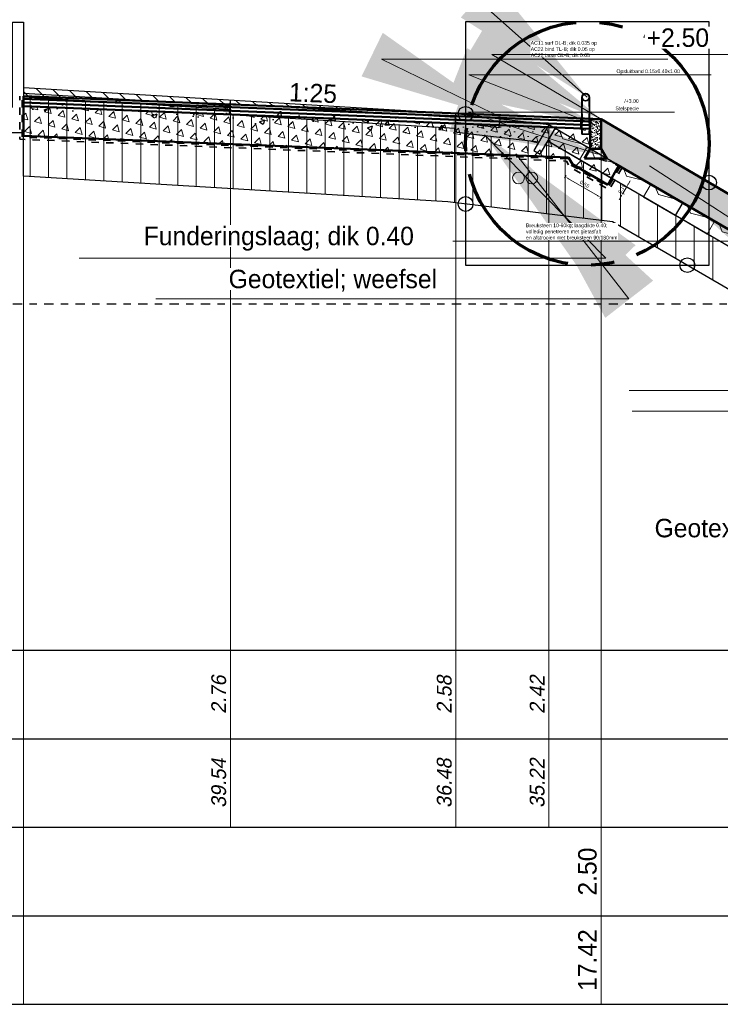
# Model space of a CAD drawing. Header units: metres. Extents: x 132 to 905, y -50 to 63.
# Tile 38 of 87: x 526 to 535, y -48 to -35. Entities that reach past the tile are written whole.
import ezdxf
from ezdxf.enums import TextEntityAlignment as Align

# ---------------------------------------------------------------- set-up
doc = ezdxf.new("R2010")
doc.units = ezdxf.units.M
doc.header["$LTSCALE"] = 0.1
for name, pattern in [('CENTER2', [28.575, 19.05, -3.175, 3.175, -3.175]), ('geotextiel', [0.2, -0.1, 0.1]), ('HIDDEN', [9.525, 6.35, -3.175]), ('NAP', [20, 12.5, -2.5, 2.5, -2.5])]:
    doc.linetypes.add(name, pattern=pattern)
doc.layers.add('Constructielijn', color=33, linetype='Continuous', lineweight=0, plot=False)
for name, color, linetype, lineweight in [('DP-arcering_zdun', 253, 'Continuous', 5), ('DP-BS-arcering_haringmanblokken', 25, 'Continuous', 0), ('DP-BS-arcering_klei', 253, 'Continuous', 0), ('DP-BS-arcering_slakken', 253, 'Continuous', 25), ('DP-BS-arcering_zand', 251, 'Continuous', 0), ('DP-BS-Matenbalk_verlenglijnen', 253, 'Continuous', 0), ('DP-BS-profiel', 2, 'Continuous', 25), ('DP-NAP-lijn', 6, 'NAP', 25), ('DP-NW-arcering_funderingslaag', 211, 'Continuous', 13), ('DP-NW-arcering_grond ontgraven', 1, 'Continuous', 18), ('DP-NW-arcering_overlaging', 1, 'Continuous', 18), ('DP-NW-Geotextiel', 3, 'geotextiel', 35), ('DP-NW-Geotextiel_detail', 150, 'geotextiel', 35), ('DP-NW-Matenbalk_verlenglijnen', 135, 'Continuous', 0), ('DP-NW-Profiel', 4, 'Continuous', 50), ('DP-Waterlijn_tekst', 7, 'Continuous', 35), ('maatvoering-lin', 7, 'Continuous', 20), ('Plts-Detail', 5, 'CENTER2', 70), ('TL-2.5 mm tekst_schaaldp', 7, 'Continuous', 25), ('TL-2.5mm Tekst', 7, 'Continuous', 25), ('TL-5.0mm Tekst', 4, 'Continuous', 50), ('TM-leuning', 3, 'Continuous', 35)]:
    doc.layers.add(name, color=color, linetype=linetype, lineweight=lineweight)
for name, color, linetype in [('DP-Matenbalk', 1, 'Continuous'), ('DP-Matenbalk_bestaandehoogten', 6, 'Continuous'), ('DP-Matenbalk_nwhoogten', 7, 'Continuous'), ('DP-NW-Maatvoering', 7, 'Continuous')]:
    doc.layers.add(name, color=color, linetype=linetype)
doc.layers.add('TO-Viewport', color=152, linetype='Continuous', plot=False)
doc.styles.add('dp-besthgt', font='StagCAD.ttf', dxfattribs={"oblique": 10, "height": 0.2})
doc.styles.add('Ontwnota-dwp-Bruinissepolder tot Grevelingendam$0$dp-nwhgt', font='StagCAD.ttf', dxfattribs={"height": 0.25})
doc.styles.add('Ontwnota-dwp-Bruinissepolder tot Grevelingendam$0$StagCAD', font='StagCAD.ttf')
doc.styles.add('StagCAD', font='StagCAD.ttf')
doc.dimstyles.new('GM-maatvoering', dxfattribs={"dimtxt": 2.5, "dimasz": 2.5, "dimexe": 1, "dimexo": 0, "dimgap": 1, "dimtad": 1, "dimrnd": 0.001, "dimzin": 1, "dimdsep": 46, "dimtxsty": 'StagCAD', "dimcen": 0.09, "dimclrd": 1, "dimclre": 1, "dimclrt": 7, "dimazin": 0, "dimtfac": 1, "dimtix": 1, "dimtmove": 0, "dimatfit": 3, "dimfxl": 1, "dimfxlon": 1, "dimtvp": 0.83, "dimtolj": 1, "dimtzin": 0, "dimlwd": 15, "dimlwe": 15, "dimarcsym": 0})
doc.dimstyles.new('leader 1_100', dxfattribs={"dimscale": 0.1, "dimtxt": 2.5, "dimasz": 2, "dimexe": 0, "dimexo": 0, "dimgap": 1, "dimtad": 1, "dimrnd": 0.001, "dimzin": 1, "dimdsep": 46, "dimtxsty": 'StagCAD', "dimblk": 'RAD_PIJL', "dimcen": 0.09, "dimse1": 1, "dimse2": 1, "dimclrd": 1, "dimclre": 1, "dimclrt": 7, "dimazin": 0, "dimtfac": 1, "dimtix": 1, "dimtmove": 0, "dimatfit": 0, "dimfxl": 1, "dimtvp": 0.83, "dimtolj": 1, "dimtzin": 0, "dimlwd": 15, "dimarcsym": 0})
doc.dimstyles.new('Ontwnota-dwp-Bruinissepolder tot Grevelingendam$0$GM-maatvoering', dxfattribs={"dimtxt": 2.5, "dimasz": 1, "dimexe": 0, "dimexo": 0, "dimgap": 1, "dimtad": 1, "dimrnd": 0.001, "dimzin": 1, "dimdsep": 46, "dimtxsty": 'Ontwnota-dwp-Bruinissepolder tot Grevelingendam$0$StagCAD', "dimblk1": 'Ontwnota-dwp-Bruinissepolder tot Grevelingendam$0$DIM_PIJL', "dimblk2": 'Ontwnota-dwp-Bruinissepolder tot Grevelingendam$0$DIM_PIJL', "dimsah": 1, "dimcen": 0.09, "dimse1": 1, "dimse2": 1, "dimclrd": 1, "dimclre": 1, "dimclrt": 7, "dimazin": 0, "dimtfac": 1, "dimtix": 1, "dimtmove": 0, "dimatfit": 3, "dimldrblk": 'Ontwnota-dwp-Bruinissepolder tot Grevelingendam$0$RAD_PIJL', "dimfxl": 1, "dimtvp": 0.83, "dimtolj": 1, "dimtzin": 0, "dimlwd": 15, "dimarcsym": 0})

# ---------------------------------------------------------------- blocks, each defined once
blk = doc.blocks.new('HB-20-50')
blk.add_lwpolyline([(0, 0), (0.5, 0), (0.5, 0.18), (0.48, 0.2), (0.02, 0.2), (0, 0.18)], close=True)
blk.add_lwpolyline([(0.43, 0.2), (0.34, 0.13), (0.09, 0.2)])
blk = doc.blocks.new('*U66')
at = {"layer": 'DP-Matenbalk'}
for p, q in [((6, -4.7), (59.862, -4.7)), ((6, -5.9), (59.862, -5.9)), ((6, -7.1), (59.862, -7.1)), ((6, -8.3), (59.862, -8.3)), ((6, -9.5), (59.862, -9.5))]:
    blk.add_line(p, q, dxfattribs=at)
at = {"layer": 'TL-2.5 mm tekst_schaaldp', "style": 'StagCAD', "width": 0.96}
blk.add_attdef('SCHAAL', (-0.05, -11.124), '', height=0.25, dxfattribs=at)
at = {"layer": 'TL-2.5mm Tekst', "lineweight": 35, "style": 'StagCAD', "width": 0.96}
blk.add_attdef('GEBIEDDWP', (7.116, -10.535), '', height=0.25, dxfattribs=at)
at = {"layer": 'TL-5.0mm Tekst', "style": 'StagCAD', "width": 0.96}
blk.add_attdef('OMSCHRIJVING', (-0.05, -10.535), '', height=0.5, dxfattribs=at)
blk = doc.blocks.new('*U65')
at = {"layer": 'DP-NAP-lijn'}
blk.add_line((0, 0), (597.91, 0), dxfattribs=at)
at = {"layer": 'DP-NAP-lijn', "style": 'StagCAD'}
blk.add_attdef('NAPLIJN', (6.25, 1), '', height=2.5, dxfattribs=at)
at = {"layer": 'DP-Waterlijn_tekst', "style": 'StagCAD'}
blk.add_attdef('WP', text='', height=2.5, dxfattribs=at).set_placement((11.17, 16.5), align=Align.BOTTOM_CENTER)
blk = doc.blocks.new('dp784-08')
at = {"layer": 'DP-BS-arcering_klei'}
h = blk.add_hatch(dxfattribs=at)
h.set_pattern_fill('_USER', color=251, scale=2.5, angle=90, pattern_type=0)
h.set_pattern_definition([(90, (-492.39817, 21.9338), (-0.25, 0), [])])
h.paths.add_polyline_path([(36.161, -14.269), (33.367, -14.101), (33.367, -15.173), (39.13, -15.52), (41.347, -15.788), (45.846, -18.407), (45.846, -17.953), (45.746, -17.953), (45.746, -17.77), (40.469, -14.698), (40.368, -14.871), (40.282, -14.821), (40.346, -14.711), (39.239, -14.577), (39.213, -14.523), (36.157, -14.339)])
at = {"layer": 'DP-BS-arcering_slakken'}
h = blk.add_hatch(dxfattribs=at)
h.set_pattern_fill('AR-CONC', color=251, scale=0.004)
h.set_pattern_definition([(50, (-335.5025, 64.9338), (0.7287387, -0.0637563), [0.0762, -0.8382]), (355, (-335.5025, 64.9338), (-0.1409737, 0.7642274), [0.06096, -0.6705623]), (100.45144, (-335.4418, 64.9285), (0.587765, 0.700471), [0.06476, -0.712361]), (46.1842, (-335.5025, 65.137), (1.0843162, -0.1681693), [0.1143, -1.2573]), (96.63556, (-335.4121, 65.123), (0.9496165, 0.9897045), [0.09714, -1.0685424]), (351.18415, (-335.5025, 65.137), (0.9496165, 0.9897045), [0.09144, -1.005839]), (21, (-335.4009, 65.0862), (0.6064576, -0.4090608), [0.0762, -0.8382]), (326, (-335.4009, 65.0862), (0.2472081, 0.7367519), [0.06096, -0.67056]), (71.45144, (-335.35036, 65.0521), (0.8536657, 0.3276911), [0.06476, -0.7123598]), (37.5, (-335.5025, 64.9338), (0.01235441, 0.33822016), [0, -0.662432, 0, -0.68072, 0, -0.6731]), (7.5, (-335.5025, 64.9338), (0.26727865, 0.4007223), [0, -0.388112, 0, -0.647192, 0, -0.25654]), (327.5, (-335.72906, 64.9338), (0.54236238, -0.02291498), [0, -0.254, 0, -0.79248, 0, -1.05156]), (317.5, (-335.83066, 64.9338), (0.5925167, 0.10170596), [0, -0.3302, 0, -0.526288, 0, -0.74676])])
h.paths.add_polyline_path([(36.163, -14.239), (33.367, -14.071), (33.367, -14.271), (39.206, -14.623), (39.219, -14.423)])
at = {"layer": 'DP-BS-arcering_zand'}
h = blk.add_hatch(dxfattribs=at)
h.set_pattern_fill('CUNETZAND', color=256, scale=0.1, pattern_type=2)
h.set_pattern_definition([(0, (-492.398174, -3.0662), (0.0625, 0.0625), [0, -0.125])])
h.paths.add_polyline_path([(40.346, -14.711), (40.483, -14.475), (39.82, -14.395), (39.806, -14.515), (39.217, -14.444), (39.213, -14.523), (39.239, -14.577)])
at = {"layer": 'Constructielijn'}
for centre in [(40.073, -15.195), (40.253, -15.195)]:
    blk.add_circle(centre, 0.08, dxfattribs=at)
at = {"layer": 'DP-BS-Matenbalk_verlenglijnen'}
for points in [[(33.367, -13.081, 0), (33.367, -24, 0)], [(33.367, -13.081, 0), (33.367, -24, 0)], [(36.169, -14.139, 0), (36.169, -24, 0)], [(36.169, -14.139, 0), (36.169, -24, 0)], [(39.225, -14.324, 0), (39.225, -24, 0)], [(39.225, -14.324, 0), (39.225, -24, 0)], [(40.483, -14.475, 0), (40.483, -24, 0)], [(40.483, -14.475, 0), (40.483, -24, 0)]]:
    blk.add_polyline3d(points, dxfattribs=at)
at = {"layer": 'DP-BS-profiel', "color": 1}
for p, q in [((39.225, -14.324), (33.367, -13.971)), ((36.164, -14.219), (33.367, -14.051)), ((36.161, -14.269), (33.367, -14.101)), ((36.157, -14.339), (36.169, -14.139)), ((39.222, -14.374), (36.166, -14.189)), ((39.213, -14.523), (36.157, -14.339)), ((39.213, -14.523), (39.225, -14.324)), ((40.483, -14.475), (39.225, -14.324)), ((39.82, -14.395), (39.806, -14.515)), ((39.239, -14.577), (39.213, -14.523)), ((39.806, -14.515), (39.217, -14.444)), ((45.771, -17.553), (40.483, -14.475)), ((40.346, -14.711), (39.239, -14.577))]:
    blk.add_line(p, q, dxfattribs=at)
for points in [[(33.367, -13.081), (33.367, -14.581), (32.367, -14.581), (32.367, -14.431), (33.017, -14.431), (33.217, -14.231), (33.217, -13.081)], [(40.282, -14.821), (40.368, -14.871), (40.57, -14.526), (40.483, -14.475)]]:
    blk.add_lwpolyline(points, close=True, dxfattribs=at)
for points in [[(45.846, -18.407), (41.347, -15.788), (39.117, -15.519), (33.367, -15.173), (33.367, -14.581)], [(45.746, -17.77), (40.469, -14.698)]]:
    blk.add_lwpolyline(points, dxfattribs=at)
at = {"layer": 'DP-BS-arcering_haringmanblokken', "xscale": -1, "rotation": 329.7950365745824}
for p in [(40.901, -14.95), (41.333, -15.202), (41.765, -15.453), (42.197, -15.705), (42.63, -15.956), (43.062, -16.208)]:
    blk.add_blockref('HB-20-50', p, dxfattribs=at)
at = {"layer": 'DP-Matenbalk'}
blk.add_blockref('*U66', (0, -16.9), dxfattribs=at)
at = {"layer": 'DP-NAP-lijn', "ltscale": 4, "xscale": 0.0999999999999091, "yscale": 0.0999999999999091, "zscale": 0.0999999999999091}
blk.add_blockref('*U65', (0.07, -16.9), dxfattribs=at)
at = {"layer": 'DP-Matenbalk_bestaandehoogten', "style": 'dp-besthgt', "oblique": 10}
for s, p in [('2.76', (36.17, -22.2)), ('2.58', (39.226, -22.2)), ('2.42', (40.485, -22.2)), ('39.54', (36.17, -23.4)), ('36.48', (39.226, -23.4)), ('35.22', (40.485, -23.4))]:
    blk.add_text(s, height=0.2, rotation=90, dxfattribs=at).set_placement(p, align=Align.BOTTOM_CENTER)
blk = doc.blocks.new('Ontwnota-dwp-Bruinissepolder tot Grevelingendam$0$NWHO')
at = {"layer": 'DP-Matenbalk_nwhoogten', "style": 'Ontwnota-dwp-Bruinissepolder tot Grevelingendam$0$dp-nwhgt'}
for tag, p in [('AFSTAND', (0.6, -0.013)), ('HOOGTE', (1.8, -0.013))]:
    blk.add_attdef(tag, text='', height=0.25, dxfattribs=at).set_placement(p, align=Align.BOTTOM_CENTER)
blk = doc.blocks.new('Ontwnota-dwp-Bruinissepolder tot Grevelingendam$0$DIM_PIJL')
at = {"color": 1}
blk.add_line((0, 1.414), (0, -1.414), dxfattribs=at)
at = {"color": 1, "linetype": 'ByBlock'}
blk.add_solid([(-2.828, -0.75), (-2.828, 0.75), (0, 0)], dxfattribs=at)
blk = doc.blocks.new('*D114')
at = {"layer": 'Defpoints', "color": 0, "transparency": 16777216}
for p in [(538.496, -31.699), (533.591, -36.334), (538.496, -39.215)]:
    blk.add_point(p, dxfattribs=at)
at = {"layer": 'DP-NW-Maatvoering', "color": 1, "lineweight": 15, "transparency": 16777216}
blk.add_line((533.691, -31.699), (538.396, -31.699), dxfattribs=at)
at = {"layer": 'DP-NW-Maatvoering', "color": 1, "lineweight": 15, "transparency": 16777216, "xscale": 0.1, "yscale": 0.1, "zscale": 0.1, "rotation": 180}
blk.add_blockref('Ontwnota-dwp-Bruinissepolder tot Grevelingendam$0$DIM_PIJL', (533.591, -31.699), dxfattribs=at)
at = {"layer": 'DP-NW-Maatvoering', "color": 1, "lineweight": 15, "transparency": 16777216, "xscale": 0.1, "yscale": 0.1, "zscale": 0.1}
blk.add_blockref('Ontwnota-dwp-Bruinissepolder tot Grevelingendam$0$DIM_PIJL', (538.496, -31.699), dxfattribs=at)
at = {"layer": 'DP-NW-Maatvoering', "color": 7, "transparency": 16777216, "insert": (536.043, -30.641), "char_height": 0.25, "attachment_point": 5, "style": 'Ontwnota-dwp-Bruinissepolder tot Grevelingendam$0$StagCAD'}
blk.add_mtext('\\A1;Breuksteen 10-60kg;\\Plaagdikte 0.40; volledig \\Ppenetreren met gietasfalt \\Pen afstrooien met\\Pbreuksteen 90/180mm', dxfattribs=at)
blk = doc.blocks.new('Ontwnota-dwp-Bruinissepolder tot Grevelingendam$0$RAD_PIJL')
at = {"color": 1, "linetype": 'Continuous'}
blk.add_solid([(-2.828, -0.75), (-2.828, 0.75), (0, 0)], dxfattribs=at)
blk = doc.blocks.new('RAD_PIJL')
at = {"color": 1, "linetype": 'Continuous'}
blk.add_solid([(-2.8284, -0.75), (-2.8284, 0.75), (0, 0)], dxfattribs=at)
blk = doc.blocks.new('*D116')
at = {"layer": 'Defpoints', "color": 0, "transparency": 16777216}
for p in [(533.204, -36.944), (533.681, -37.222), (533.582, -37.392)]:
    blk.add_point(p, dxfattribs=at)
at = {"layer": 'maatvoering-lin', "color": 1, "lineweight": 15, "transparency": 16777216}
for p, q in [((533.115, -37.096), (533.095, -37.131)), ((533.148, -37.139), (533.539, -37.366)), ((533.592, -37.374), (533.572, -37.409))]:
    blk.add_line(p, q, dxfattribs=at)
at = {"layer": 'maatvoering-lin', "color": 1, "transparency": 16777216}
for points in [[(533.152, -37.132), (533.144, -37.146), (533.105, -37.114)], [(533.543, -37.359), (533.535, -37.374), (533.582, -37.392)]]:
    blk.add_solid(points, dxfattribs=at)
at = {"layer": 'maatvoering-lin', "color": 7, "transparency": 16777216, "insert": (533.366, -37.214), "char_height": 0.05, "attachment_point": 5, "rotation": 329.795, "style": 'StagCAD'}
blk.add_mtext('\\A1;0.55', dxfattribs=at)
blk = doc.blocks.new('*D117')
at = {"layer": 'Defpoints', "color": 0, "transparency": 16777216}
for p in [(533.681, -37.222), (533.731, -37.135), (533.934, -37.253)]:
    blk.add_point(p, dxfattribs=at)
at = {"layer": 'maatvoering-lin', "color": 1, "lineweight": 15, "transparency": 16777216}
for p, q in [((533.916, -37.243), (533.951, -37.263)), ((533.959, -37.21), (533.984, -37.167)), ((533.866, -37.329), (533.901, -37.35)), ((533.883, -37.339), (533.934, -37.253)), ((533.858, -37.383), (533.833, -37.426))]:
    blk.add_line(p, q, dxfattribs=at)
at = {"layer": 'maatvoering-lin', "color": 1, "transparency": 16777216}
for points in [[(533.952, -37.206), (533.966, -37.214), (533.934, -37.253)], [(533.851, -37.378), (533.865, -37.387), (533.883, -37.339)]]:
    blk.add_solid(points, dxfattribs=at)
at = {"layer": 'maatvoering-lin', "color": 7, "transparency": 16777216, "insert": (533.87, -37.274), "char_height": 0.05, "attachment_point": 5, "rotation": 59.795, "style": 'StagCAD'}
blk.add_mtext('\\A1;0.10', dxfattribs=at)
blk = doc.blocks.new('*D138')
at = {"layer": 'Defpoints', "color": 0, "transparency": 16777216}
for p in [(533.441, -31.699), (525.765, -35.869), (533.441, -36.334)]:
    blk.add_point(p, dxfattribs=at)
at = {"layer": 'DP-NW-Maatvoering', "color": 1, "lineweight": 15, "transparency": 16777216}
for p, q in [((525.765, -31.799), (525.765, -31.599)), ((533.441, -31.799), (533.441, -31.599)), ((526.015, -31.699), (533.191, -31.699))]:
    blk.add_line(p, q, dxfattribs=at)
at = {"layer": 'DP-NW-Maatvoering', "color": 1, "transparency": 16777216}
for points in [[(526.015, -31.657), (526.015, -31.741), (525.765, -31.699)], [(533.191, -31.657), (533.191, -31.741), (533.441, -31.699)]]:
    blk.add_solid(points, dxfattribs=at)
at = {"layer": 'DP-NW-Maatvoering', "color": 7, "transparency": 16777216, "insert": (529.603, -30.824), "char_height": 0.25, "attachment_point": 5, "style": 'StagCAD'}
blk.add_mtext('\\A1;Asfalt\\PAC11 surf DL-B; dik 0.035\\PAC22 bind TL-B; dik 0.05\\PAC22 base OL-B; dik 0.05', dxfattribs=at)
blk = doc.blocks.new('Opsluitband')
at = {"layer": 'DP-NW-Profiel'}
blk.add_lwpolyline([(0, -0.4), (0.15, -0.4), (0.15, 0), (0, 0)], close=True, dxfattribs=at)
blk = doc.blocks.new('Buisprofiel')
at = {"layer": 'TM-leuning'}
for p, q in [((1.5, 0.051), (2, 0.051)), ((1.5, 0.051), (1.5, -0.051)), ((1.5, -0.051), (2, -0.051))]:
    blk.add_line(p, q, dxfattribs=at)
at = {"layer": 'TM-leuning', "linetype": 'HIDDEN', "ltscale": 0.2}
for p, q in [((2, 0.048), (1.5, 0.048)), ((2, -0.048), (1.5, -0.048))]:
    blk.add_line(p, q, dxfattribs=at)
at = {"layer": 'TM-leuning'}
for radius in [0.0508, 0.0478]:
    blk.add_circle((2, 0), radius, dxfattribs=at)

msp = doc.modelspace()

# ---------------------------------------------------------------- hatches: boundary and pattern name
at = {"layer": 'DP-arcering_zdun'}
h = msp.add_hatch(dxfattribs=at)
h.set_pattern_fill('AR-CONC', color=256, scale=0.02, angle=19.5145)
h.set_pattern_definition([(69.514452, (327.35742, -0.220105), (0.07081754, 0.018333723), [0.00762, -0.08382]), (14.514452, (327.35742, -0.220105), (-0.038816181, 0.067323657), [0.006096, -0.067056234]), (119.965897, (327.36332, -0.21858), (0.03200136, 0.085657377), [0.006476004, -0.071236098]), (65.69865, (327.35063, -0.20095), (0.107820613, 0.020370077), [0.01143, -0.12573]), (116.15001, (327.35962, -0.19925), (0.05644625, 0.125006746), [0.00971401, -0.106854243]), (10.698603, (327.35063, -0.20095), (0.05644625, 0.125006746), [0.009143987, -0.10058389]), (40.514452, (327.361904, -0.202346), (0.070826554, -0.018297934), [0.00762, -0.08382]), (345.514452, (327.361904, -0.20235), (-0.00131002, 0.077700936), [0.006096, -0.067056]), (90.965897, (327.367806, -0.20387), (0.069516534, 0.059403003), [0.006476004, -0.071235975]), (57.014452, (327.357418, -0.220105), (-0.010133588, 0.032291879), [0, -0.0662432, 0, -0.068072, 0, -0.06731]), (27.014452, (327.35742, -0.220105), (0.0118066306, 0.046698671), [0, -0.0388112, 0, -0.0647192, 0, -0.025654]), (347.014452, (327.336063, -0.227673), (0.0518862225, 0.0159574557), [0, -0.0254, 0, -0.079248, 0, -0.105156]), (337.014452, (327.326487, -0.231067), (0.052450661, 0.029379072), [0, -0.03302, 0, -0.0526288, 0, -0.074676])])
h.paths.add_polyline_path([(533.441, -36.734), (533.591, -36.734), (533.591, -36.334), (533.441, -36.334)])
at = {"layer": 'DP-NW-arcering_funderingslaag'}
h = msp.add_hatch(dxfattribs=at)
h.set_pattern_fill('TRIANG', color=256, scale=0.2, angle=45)
h.set_pattern_definition([(105, (156.89568, 9e-13), (-0.18400887, 0.04930503), [0.09525, -0.09525]), (165, (156.89568, 9e-13), (-0.13470384, -0.13470384), [0.09525, -0.09525]), (45, (156.80368, 0.02465), (-0.04930503, 0.18400887), [0.09525, -0.09525])])
h.paths.add_polyline_path([(533.15, -36.852), (533.204, -36.944), (533.681, -37.222), (533.832, -36.962), (533.669, -36.867), (533.363, -36.867), (533.441, -36.734), (533.441, -36.463), (525.765, -36.156), (525.765, -36.556)])
at = {"layer": 'DP-NW-arcering_grond ontgraven'}
h = msp.add_hatch(dxfattribs=at)
h.set_pattern_fill('_USER', color=256, scale=0.15, angle=135, style=0, pattern_type=0)
h.set_pattern_definition([(135, (525.0029, -36.46903), (-0.106066, -0.106066), [])])
h.paths.add_polyline_path([(525.765, -35.904), (525.765, -36.021), (531.506, -36.25)])
at = {"layer": 'DP-NW-arcering_overlaging'}
h = msp.add_hatch(dxfattribs=at)
h.set_pattern_fill('NATUURST', color=256, scale=0.05, angle=90, style=0, pattern_type=2)
h.set_pattern_definition([(90, (525.1256, -40.2818), (-0.5, 0.5), [0.025, -0.025, 0.05, -0.4]), (90, (525.1006, -40.4818), (-0.5, 0.5), [0.125, -0.375]), (90, (525.0756, -40.5068), (-0.5, 0.5), [0.125, -0.375]), (90, (524.9506, -40.2818), (-0.5, 0.5), [0.025, -0.475]), (90, (524.9006, -40.5318), (-0.5, 0.5), [0.075, -0.425]), (90, (524.8756, -40.5318), (-0.5, 0.5), [0.075, -0.425]), (90, (524.8506, -40.2318), (-0.5, 0.5), [0.15, -0.35]), (90, (524.8256, -40.2568), (-0.5, 0.5), [0.15, -0.35]), (90, (524.7756, -40.3818), (-0.5, 0.5), [0.05, -0.45]), (90, (524.7506, -40.3568), (-0.5, 0.5), [0.025, -0.475]), (90, (524.7006, -40.5818), (-0.5, 0.5), [0.025, -0.025, 0.025, -0.425]), (180, (524.8006, -40.5818), (-0.5, -0.5), [0.075, -0.425]), (180, (524.9756, -40.5568), (-0.5, -0.5), [0.025, -0.05, 0.025, -0.05, 0.1, -0.25]), (180, (524.6756, -40.5068), (-0.5, -0.5), [0.025, -0.475]), (180, (524.9006, -40.4318), (-0.5, -0.5), [0.025, -0.475]), (180, (524.7756, -40.4068), (-0.5, -0.5), [0.025, -0.475]), (180, (525.0506, -40.3568), (-0.5, -0.5), [0.05, -0.45]), (180, (525.0756, -40.3318), (-0.5, -0.5), [0.075, -0.425]), (180, (524.7756, -40.3068), (-0.5, -0.5), [0.05, -0.025, 0.05, -0.375]), (180, (524.9256, -40.2818), (-0.5, -0.5), [0.1, -0.4]), (180, (524.9256, -40.2568), (-0.5, -0.5), [0.05, -0.45]), (180, (525.1006, -40.2068), (-0.5, -0.5), [0.1, -0.4]), (180, (525.1006, -40.1818), (-0.5, -0.5), [0.075, -0.425]), (135, (525.0756, -40.3818), (-0.5, 0), [0.035355, -0.671751]), (135, (524.9506, -40.3068), (-0.5, 0), [0.035355, -0.671751]), (135, (524.8756, -40.2568), (-0.5, 0), [0.035355, -0.671751]), (135, (524.8256, -40.6068), (-0.5, 0), [0.035355, -0.671751]), (135, (524.7256, -40.5568), (-0.5, 0), [0.035355, -0.671751]), (135, (525.0006, -40.3318), (-0.5, 0), [0.07071, -0.636396]), (135, (524.6756, -40.2818), (-0.5, 0), [0.07071, -0.636396]), (225, (525.1506, -40.3068), (0, -0.5), [0.07071, -0.636396]), (225, (525.1256, -40.2818), (0, -0.5), [0.07071, -0.636396]), (225, (525.0006, -40.2068), (0, -0.5), [0.07071, -0.636396]), (225, (524.8256, -40.2818), (0, -0.5), [0.07071, -0.636396]), (225, (524.8256, -40.2568), (0, -0.5), [0.07071, -0.636396]), (225, (524.9756, -40.3568), (0, -0.5), [0.106066, -0.60104]), (225, (525.0006, -40.1818), (0, -0.5), [0.106066, -0.60104]), (225, (525.0006, -40.3568), (0, -0.5), [0.141421, -0.565685]), (225, (524.7006, -40.5818), (0, -0.5), [0.141421, -0.565685]), (225, (524.7256, -40.5818), (0, -0.5), [0.141421, -0.565685]), (225, (525.0006, -40.5568), (0, -0.5), [0.035355, -0.671751]), (225, (524.8756, -40.5568), (0, -0.5), [0.035355, -0.671751]), (116.565, (525.1256, -40.2568), (-2e-10, 0.5), [0.055902, -1.062132]), (116.565, (524.9756, -40.3568), (-2e-10, 0.5), [0.055902, -1.062132]), (116.565, (525.0256, -40.1818), (-2e-10, 0.5), [0.111803, -1.00623]), (116.565, (525.0006, -40.1818), (-2e-10, 0.5), [0.111803, -1.00623]), (153.435, (524.7506, -40.3318), (-0.5, 3e-11), [0.0559, -0.559, 0.1118, -0.391334]), (153.435, (524.9506, -40.5818), (-0.5, 3e-11), [0.055902, -1.062132]), (153.435, (525.1506, -40.5068), (-0.5, 3e-11), [0.055902, -1.062132]), (153.435, (524.9506, -40.5568), (-0.5, 3e-11), [0.055902, -1.062132]), (153.435, (524.7256, -40.3068), (-0.5, 3e-11), [0.055902, -1.062132]), (153.435, (524.7506, -40.3318), (-0.5, 3e-11), [0.055902, -1.062132]), (153.435, (524.8756, -40.4318), (-0.5, 3e-11), [0.111803, -1.00623]), (153.435, (524.8756, -40.4568), (-0.5, 3e-11), [0.111803, -1.00623]), (206.565, (524.8756, -40.5318), (-0.5, -2e-10), [0.055902, -1.062132]), (206.565, (525.1006, -40.5068), (-0.5, -2e-10), [0.111803, -1.00623]), (206.565, (525.0756, -40.5068), (-0.5, -2e-10), [0.111803, -1.00623]), (243.435, (524.7506, -40.4068), (-3e-11, -0.5), [0.111803, -1.00623]), (243.435, (524.7506, -40.3568), (-3e-11, -0.5), [0.167705, -0.950329]), (135, (525.1506, -40.52132), (-0.1104854, -0.1104854), [0.078125, -0.0390625])])
h.paths.add_polyline_path([(533.591, -36.334), (538.497, -39.215), (538.338, -39.487), (538.169, -39.487), (537.523, -39.111), (533.787, -36.936), (533.669, -36.867), (533.591, -36.734)])

# ---------------------------------------------------------------- linework, layer by layer
at = {"layer": 'DP-NW-Geotextiel', "ltscale": 10, "flags": 128}
msp.add_lwpolyline([(533.875, -36.988), (533.699, -37.29), (533.167, -36.98), (533.121, -36.9), (525.715, -36.604), (525.715, -36.021)], dxfattribs=at)
at = {"layer": 'DP-NW-Geotextiel_detail', "ltscale": 10, "flags": 128}
msp.add_lwpolyline([(533.849, -36.973), (533.688, -37.249), (533.189, -36.958), (533.139, -36.871), (525.745, -36.575), (525.745, -36.021)], dxfattribs=at)
at = {"layer": 'DP-NW-Matenbalk_verlenglijnen'}
msp.add_line((533.591, -36.332), (533.591, -48.334), dxfattribs=at)
msp.add_lwpolyline([(525.765, -36.021), (525.765, -48.334)], dxfattribs=at)
at = {"layer": 'DP-NW-Profiel'}
for p, q in [((533.591, -36.334), (525.765, -36.021)), ((533.441, -36.463), (525.765, -36.156)), ((533.321, -36.458), (533.321, -36.323)), ((533.593, -36.334), (538.496, -39.216)), ((533.441, -36.734), (533.363, -36.867)), ((533.591, -36.734), (533.669, -36.867)), ((533.15, -36.852), (533.204, -36.944)), ((533.204, -36.944), (533.681, -37.222)), ((533.669, -36.867), (533.363, -36.867)), ((533.681, -37.222), (533.832, -36.962)), ((533.787, -36.936), (538.169, -39.487))]:
    msp.add_line(p, q, dxfattribs=at)
at = {"layer": 'DP-NW-Profiel', "color": 3}
for p, q in [((533.441, -36.363), (525.765, -36.056)), ((533.441, -36.413), (525.765, -36.106))]:
    msp.add_line(p, q, dxfattribs=at)
at = {"layer": 'DP-NW-Profiel'}
for points in [[(525.765, -36.021), (525.765, -36.556)], [(525.765, -36.556), (533.15, -36.852)]]:
    msp.add_lwpolyline(points, dxfattribs=at)
at = {"layer": 'Plts-Detail'}
msp.add_circle((533.403, -36.662), 1.65, dxfattribs=at)
at = {"layer": 'TO-Viewport', "color": 251}
msp.add_lwpolyline([(531.753, -38.312), (535.053, -38.312), (535.053, -35.012), (531.753, -35.012)], close=True, dxfattribs=at)
for centre in [(531.753, -36.26), (535.053, -37.192), (531.753, -37.482), (534.759, -38.312)]:
    msp.add_circle(centre, 0.1, dxfattribs=at)

# ---------------------------------------------------------------- block references
msp.add_blockref('dp784-08', (492.398, -21.934))
at = {"layer": 'DP-Matenbalk_nwhoogten', "rotation": 90}
msp.add_blockref('Ontwnota-dwp-Bruinissepolder tot Grevelingendam$0$NWHO', (533.591, -48.334), dxfattribs=at).add_auto_attribs({'AFSTAND': '17.42', 'HOOGTE': '2.50'})
at = {"layer": 'DP-NW-Profiel'}
msp.add_blockref('Opsluitband', (533.441, -36.334), dxfattribs=at)
at = {"layer": 'TM-leuning', "rotation": 90}
msp.add_blockref('Buisprofiel', (533.38, -38.034), dxfattribs=at)

# ---------------------------------------------------------------- texts
at = {"layer": 'maatvoering-lin', "style": 'StagCAD'}
msp.add_text('1:25', height=0.25, rotation=357.7094, dxfattribs=at).set_placement((529.678, -36.177), align=Align.BOTTOM_CENTER)

# ---------------------------------------------------------------- dimensions: what is measured, and where the dimension line sits
at = {"layer": 'DP-NW-Maatvoering'}
dim = msp.add_linear_dim(base=(533.441, -31.699), p1=(525.765, -35.869), p2=(533.441, -36.334), text='Asfalt\\PAC11 surf DL-B; dik 0.035\\PAC22 bind TL-B; dik 0.05\\PAC22 base OL-B; dik 0.05', dimstyle='GM-maatvoering', dxfattribs=at)
dim.commit()
dim.dimension.update_dxf_attribs({"geometry": '*D138', "text_midpoint": (529.603, -30.824)})
dim = msp.add_linear_dim(base=(538.496, -31.699), p1=(533.591, -36.334), p2=(538.496, -39.215), text='Breuksteen 10-60kg;\\Plaagdikte 0.40; volledig \\Ppenetreren met gietasfalt \\Pen afstrooien met\\Pbreuksteen 90/180mm', dimstyle='Ontwnota-dwp-Bruinissepolder tot Grevelingendam$0$GM-maatvoering', override={"dimscale": 0, "dimtix": 1, "dimtofl": 1, "dimtmove": 0, "dimatfit": 3}, dxfattribs=at)
dim.commit()
dim.dimension.update_dxf_attribs({"geometry": '*D114', "text_midpoint": (536.043, -30.641)})
at = {"layer": 'maatvoering-lin'}
for base, p1, p2, angle, picture, middle in [((533.582, -37.392), (533.204, -36.944), (533.681, -37.222), 329.795, '*D116', (533.366, -37.214)), ((533.934, -37.253), (533.681, -37.222), (533.731, -37.135), 59.795, '*D117', (533.87, -37.274))]:
    dim = msp.add_linear_dim(base=base, p1=p1, p2=p2, angle=angle, dimstyle='GM-maatvoering', dxfattribs=at)
    dim.commit()
    dim.dimension.update_dxf_attribs({"geometry": picture, "text_midpoint": middle})

# ---------------------------------------------------------------- leaders
at = {"layer": 'DP-NW-Maatvoering', "annotation_type": 0, "has_hookline": 1}
for points, dimstyle, override, hookline_direction, text_width in [([(533.403, -36.034), (532.064, -34.846), (534.064, -34.846)], 'leader 1_100', {"dimscale": 0, "dimgap": 0.5}, 0, 4), ([(532.286, -36.331), (530.616, -35.519), (532.616, -35.519)], 'leader 1_100', {"dimscale": 0, "dimgap": 1, "dimtad": 1}, 0, 0.877), ([(533.539, -36.807), (531.784, -36.236), (533.784, -36.236)], 'leader 1_100', {"dimscale": 0, "dimgap": 0.5}, 0, 0.3), ([(532.012, -36.544), (533.653, -38.216), (531.153, -38.216)], 'GM-maatvoering', {"dimscale": 0, "dimgap": 1, "dimtad": 1}, 1, 3.638), ([(534.246, -36.963), (535.817, -37.984), (533.817, -37.984)], 'leader 1_100', {"dimscale": 0, "dimgap": 1}, 1, 1.235), ([(537.765, -39.275), (539.907, -40.009), (537.407, -40.009)], 'GM-maatvoering', {"dimscale": 0}, 1, 2.438), ([(539.936, -39.467), (542.537, -40.293), (540.037, -40.293)], 'GM-maatvoering', {"dimscale": 0}, 1, 5.025)]:
    msp.add_leader(points, dimstyle=dimstyle, override=override, dxfattribs=dict(at, hookline_direction=hookline_direction, text_width=text_width))

# ---------------------------------------------------------------- next in the draw order: texts
at = {"layer": 'DP-NW-Maatvoering', "color": 7, "style": 'StagCAD', "bg_fill": 3, "box_fill_scale": 1.1, "bg_fill_color": 256, "bg_fill_transparency": 0}
for s, insert, char_height, attachment_point in [('\\A1;AC11 surf DL-B; dik 0.035 op\\PAC22 bind TL-B; dik 0.05 op\\PAC22 base OL-B; dik 0.05', (532.636, -35.499), 0.05, 7), ('Funderingslaag; dik 0.40', (531.053, -38.116), 0.25, 9), ('\\A1;Geotextiel; vlies', (536.674, -42.048), 0.25, 9)]:
    msp.add_mtext(s, dxfattribs=dict(at, insert=insert, char_height=char_height, attachment_point=attachment_point))

# ---------------------------------------------------------------- next in the draw order: leaders
at = {"layer": 'DP-NW-Maatvoering', "annotation_type": 0, "has_hookline": 1}
for points, dimstyle, hookline_direction, text_width in [([(533.591, -36.334), (532.107, -35.455), (534.107, -35.455)], 'leader 1_100', 0, 0.725), ([(532.434, -36.802), (533.967, -38.77), (531.467, -38.77)], 'GM-maatvoering', 1, 2.913)]:
    msp.add_leader(points, dimstyle=dimstyle, override={"dimscale": 0, "dimgap": 1, "dimtad": 1}, dxfattribs=dict(at, hookline_direction=hookline_direction, text_width=text_width))

# ---------------------------------------------------------------- next in the draw order: texts
at = {"layer": 'DP-NW-Maatvoering', "color": 7, "style": 'StagCAD', "bg_fill": 3, "box_fill_scale": 1.1, "bg_fill_color": 256, "bg_fill_transparency": 0}
for s, insert, char_height, attachment_point in [('\\A1;+2.50', (534.207, -35.355), 0.25, 7), ('Breuksteen 10-60kg; laagdikte 0.40;\\Pvolledig penetreren met gietasfalt\\Pen afstrooien met breuksteen 90/180mm', (532.572, -37.964), 0.05, 7), ('Geotextiel; weefsel', (531.367, -38.67), 0.25, 9)]:
    msp.add_mtext(s, dxfattribs=dict(at, insert=insert, char_height=char_height, attachment_point=attachment_point))

# ---------------------------------------------------------------- next in the draw order: leaders
at = {"layer": 'DP-NW-Maatvoering', "annotation_type": 0, "has_hookline": 1, "hookline_direction": 0, "text_width": 0.785}
msp.add_leader([(533.515, -36.407), (531.798, -35.732), (533.798, -35.732)], dimstyle='leader 1_100', override={"dimscale": 0, "dimgap": 0.5}, dxfattribs=at)

# ---------------------------------------------------------------- next in the draw order: texts
at = {"layer": 'DP-NW-Maatvoering', "color": 7, "char_height": 0.05, "attachment_point": 7, "style": 'StagCAD', "bg_fill": 3, "box_fill_scale": 1.1, "bg_fill_color": 256, "bg_fill_transparency": 0}
for s, insert in [('Opsluitband 0.15x0.40x1.00', (533.798, -35.722)), ('Stelspecie', (533.784, -36.226))]:
    msp.add_mtext(s, dxfattribs=dict(at, insert=insert))

# ---------------------------------------------------------------- next in the draw order: texts
at = {"layer": 'DP-NW-Maatvoering', "color": 7, "insert": (533.905, -36.111), "char_height": 0.05, "attachment_point": 7, "style": 'StagCAD', "bg_fill": 3, "box_fill_scale": 1.1, "bg_fill_color": 256, "bg_fill_transparency": 0}
msp.add_mtext('\\A1;/+3.00', dxfattribs=at)

doc.saveas('drawing.dxf')
